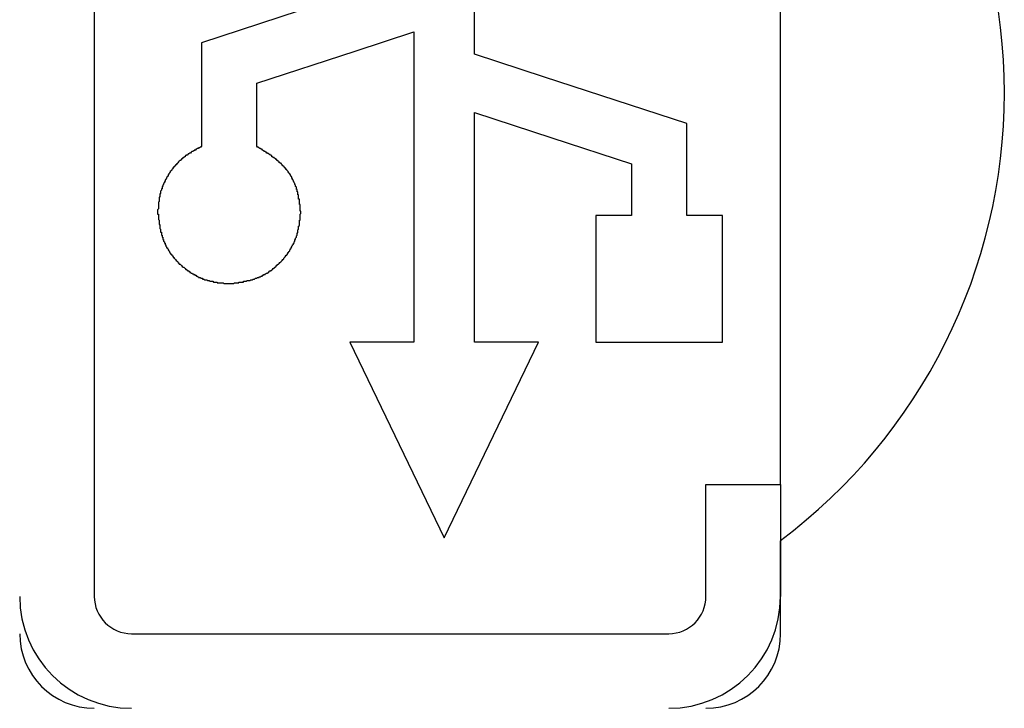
# Model space of a CAD drawing. Header units: millimetres. Extents: x 7187 to 8806, y -3756 to -2918.
# Tile 49 of 250: x 7249 to 7263, y -3114 to -3104. Entities that reach past the tile are written whole.
import ezdxf

# ---------------------------------------------------------------- set-up
doc = ezdxf.new("R2010")
doc.units = ezdxf.units.MM
doc.header["$LTSCALE"] = 3

msp = doc.modelspace()

# ---------------------------------------------------------------- linework, layer by layer
at = {"linetype": 'Continuous', "lineweight": 30}
for p, q in [((7250.303, -3098.676), (7250.303, -3112.176)), ((7259.503, -3110.676), (7259.503, -3100.176)), ((7255.401, -3104.907), (7255.401, -3102.093)), ((7254.586, -3104.608), (7254.586, -3108.765)), ((7251.739, -3104.753), (7251.739, -3106.145)), ((7252.484, -3106.145), (7252.484, -3105.294)), ((7255.401, -3108.765), (7255.401, -3105.69)), ((7258.248, -3107.067), (7258.248, -3105.835)), ((7257.504, -3106.375), (7257.504, -3107.067)), ((7257.027, -3107.067), (7257.027, -3108.765)), ((7257.504, -3107.067), (7257.027, -3107.067)), ((7258.725, -3107.067), (7258.248, -3107.067)), ((7258.725, -3108.765), (7258.725, -3107.067)), ((7254.586, -3108.765), (7253.728, -3108.765)), ((7253.728, -3108.765), (7254.994, -3111.389)), ((7254.994, -3111.389), (7256.259, -3108.765)), ((7256.259, -3108.765), (7255.401, -3108.765)), ((7257.027, -3108.765), (7258.725, -3108.765)), ((7258.503, -3112.176), (7258.503, -3110.676)), ((7258.503, -3110.676), (7259.503, -3110.676)), ((7259.503, -3110.676), (7259.503, -3112.176)), ((7259.503, -3112.676), (7259.503, -3112.041)), ((7250.803, -3112.676), (7258.003, -3112.676))]:
    msp.add_line(p, q, dxfattribs=at)
at = {"linetype": 'Continuous', "lineweight": 30, "flags": 128}
for points in [[(7254.586, -3103.825), (7253.309, -3104.241), (7251.739, -3104.753)], [(7252.484, -3105.294), (7253.801, -3104.864), (7254.586, -3104.608)], [(7258.248, -3105.835), (7256.337, -3105.212), (7255.401, -3104.907)], [(7255.401, -3105.69), (7256.438, -3106.028), (7257.504, -3106.375)]]:
    msp.add_lwpolyline(points, dxfattribs=at)
at = {"linetype": 'Continuous', "lineweight": 30}
for points in [[(7251.742, -3106.141, 0), (7251.732, -3106.151, 0), (7251.732, -3106.151, 0), (7251.722, -3106.151, 0), (7251.722, -3106.151, 0), (7251.712, -3106.161, 0), (7251.712, -3106.161, 0), (7251.712, -3106.161, 0), (7251.702, -3106.161, 0), (7251.702, -3106.171, 0), (7251.692, -3106.171, 0), (7251.692, -3106.171, 0), (7251.682, -3106.171, 0), (7251.682, -3106.171, 0), (7251.672, -3106.181, 0), (7251.672, -3106.181, 0), (7251.672, -3106.181, 0), (7251.662, -3106.181, 0), (7251.662, -3106.191, 0), (7251.652, -3106.191, 0), (7251.652, -3106.191, 0), (7251.642, -3106.191, 0), (7251.642, -3106.201, 0), (7251.642, -3106.201, 0), (7251.632, -3106.201, 0), (7251.632, -3106.201, 0), (7251.622, -3106.211, 0), (7251.622, -3106.211, 0), (7251.612, -3106.211, 0), (7251.612, -3106.211, 0), (7251.602, -3106.221, 0), (7251.602, -3106.221, 0), (7251.602, -3106.221, 0), (7251.592, -3106.231, 0), (7251.592, -3106.231, 0), (7251.582, -3106.231, 0), (7251.582, -3106.231, 0), (7251.572, -3106.241, 0), (7251.572, -3106.241, 0), (7251.572, -3106.241, 0), (7251.562, -3106.241, 0), (7251.562, -3106.251, 0), (7251.552, -3106.251, 0), (7251.552, -3106.251, 0), (7251.552, -3106.261, 0), (7251.542, -3106.261, 0), (7251.542, -3106.261, 0), (7251.532, -3106.261, 0), (7251.532, -3106.271, 0), (7251.532, -3106.271, 0), (7251.522, -3106.271, 0), (7251.522, -3106.281, 0), (7251.512, -3106.281, 0), (7251.512, -3106.281, 0), (7251.512, -3106.281, 0), (7251.502, -3106.291, 0), (7251.502, -3106.291, 0), (7251.492, -3106.291, 0), (7251.492, -3106.301, 0), (7251.492, -3106.301, 0), (7251.482, -3106.301, 0), (7251.482, -3106.311, 0), (7251.472, -3106.311, 0), (7251.472, -3106.311, 0), (7251.472, -3106.321, 0), (7251.462, -3106.321, 0), (7251.462, -3106.321, 0), (7251.462, -3106.331, 0), (7251.452, -3106.331, 0), (7251.452, -3106.331, 0), (7251.442, -3106.341, 0), (7251.442, -3106.341, 0), (7251.442, -3106.341, 0), (7251.432, -3106.351, 0), (7251.432, -3106.351, 0), (7251.432, -3106.351, 0), (7251.422, -3106.361, 0), (7251.422, -3106.361, 0), (7251.422, -3106.361, 0), (7251.412, -3106.371, 0), (7251.412, -3106.371, 0), (7251.412, -3106.381, 0), (7251.402, -3106.381, 0), (7251.402, -3106.381, 0), (7251.402, -3106.391, 0), (7251.392, -3106.391, 0), (7251.392, -3106.391, 0), (7251.392, -3106.401, 0), (7251.382, -3106.401, 0), (7251.382, -3106.411, 0), (7251.382, -3106.411, 0), (7251.372, -3106.411, 0), (7251.372, -3106.421, 0), (7251.372, -3106.421, 0), (7251.362, -3106.421, 0), (7251.362, -3106.431, 0), (7251.362, -3106.431, 0), (7251.352, -3106.441, 0), (7251.352, -3106.441, 0), (7251.352, -3106.441, 0), (7251.342, -3106.451, 0), (7251.342, -3106.451, 0), (7251.342, -3106.461, 0), (7251.342, -3106.461, 0), (7251.332, -3106.471, 0), (7251.332, -3106.471, 0), (7251.332, -3106.471, 0), (7251.322, -3106.481, 0), (7251.322, -3106.481, 0), (7251.322, -3106.491, 0), (7251.322, -3106.491, 0), (7251.312, -3106.491, 0), (7251.312, -3106.501, 0), (7251.312, -3106.501, 0), (7251.302, -3106.511, 0), (7251.302, -3106.511, 0), (7251.302, -3106.521, 0), (7251.302, -3106.521, 0), (7251.292, -3106.521, 0), (7251.292, -3106.531, 0), (7251.292, -3106.531, 0), (7251.292, -3106.541, 0), (7251.282, -3106.541, 0), (7251.282, -3106.551, 0), (7251.282, -3106.551, 0), (7251.282, -3106.551, 0), (7251.272, -3106.561, 0), (7251.272, -3106.561, 0), (7251.272, -3106.571, 0), (7251.272, -3106.571, 0), (7251.262, -3106.581, 0), (7251.262, -3106.581, 0), (7251.262, -3106.591, 0), (7251.262, -3106.591, 0), (7251.252, -3106.591, 0), (7251.252, -3106.601, 0), (7251.252, -3106.601, 0), (7251.252, -3106.611, 0), (7251.242, -3106.611, 0), (7251.242, -3106.621, 0), (7251.242, -3106.621, 0), (7251.242, -3106.631, 0), (7251.242, -3106.631, 0), (7251.232, -3106.641, 0), (7251.232, -3106.641, 0), (7251.232, -3106.641, 0), (7251.232, -3106.651, 0), (7251.232, -3106.651, 0), (7251.222, -3106.661, 0), (7251.222, -3106.661, 0), (7251.222, -3106.671, 0), (7251.222, -3106.671, 0), (7251.222, -3106.681, 0), (7251.212, -3106.681, 0), (7251.212, -3106.691, 0), (7251.212, -3106.691, 0), (7251.212, -3106.701, 0), (7251.212, -3106.701, 0), (7251.212, -3106.711, 0), (7251.202, -3106.711, 0), (7251.202, -3106.721, 0), (7251.202, -3106.721, 0), (7251.202, -3106.721, 0), (7251.202, -3106.731, 0), (7251.202, -3106.731, 0), (7251.192, -3106.741, 0), (7251.192, -3106.741, 0), (7251.192, -3106.751, 0), (7251.192, -3106.751, 0), (7251.192, -3106.761, 0), (7251.192, -3106.761, 0), (7251.192, -3106.771, 0), (7251.192, -3106.771, 0), (7251.182, -3106.781, 0), (7251.182, -3106.781, 0), (7251.182, -3106.791, 0), (7251.182, -3106.791, 0), (7251.182, -3106.801, 0), (7251.182, -3106.801, 0), (7251.182, -3106.811, 0), (7251.182, -3106.811, 0), (7251.182, -3106.821, 0), (7251.172, -3106.821, 0), (7251.172, -3106.831, 0), (7251.172, -3106.831, 0), (7251.172, -3106.841, 0), (7251.172, -3106.841, 0), (7251.172, -3106.851, 0), (7251.172, -3106.851, 0), (7251.172, -3106.861, 0), (7251.172, -3106.861, 0), (7251.172, -3106.871, 0), (7251.172, -3106.871, 0), (7251.172, -3106.881, 0), (7251.172, -3106.881, 0), (7251.162, -3106.891, 0), (7251.162, -3106.891, 0), (7251.162, -3106.901, 0), (7251.162, -3106.901, 0), (7251.162, -3106.911, 0), (7251.162, -3106.911, 0), (7251.162, -3106.921, 0), (7251.162, -3106.921, 0), (7251.162, -3106.931, 0), (7251.162, -3106.931, 0), (7251.162, -3106.941, 0), (7251.162, -3106.941, 0), (7251.162, -3106.951, 0), (7251.162, -3106.951, 0), (7251.162, -3106.961, 0), (7251.162, -3106.961, 0), (7251.162, -3106.971, 0), (7251.162, -3106.971, 0), (7251.162, -3106.981, 0), (7251.162, -3106.981, 0), (7251.152, -3106.991, 0), (7251.152, -3106.991, 0), (7251.152, -3107.001, 0), (7251.152, -3107.001, 0), (7251.152, -3107.011, 0), (7251.152, -3107.011, 0), (7251.152, -3107.021, 0), (7251.152, -3107.021, 0), (7251.152, -3107.031, 0)], [(7253.072, -3107.031, 0), (7253.072, -3107.021, 0), (7253.072, -3107.011, 0), (7253.062, -3107.011, 0), (7253.062, -3107.001, 0), (7253.062, -3107.001, 0), (7253.062, -3106.991, 0), (7253.062, -3106.991, 0), (7253.062, -3106.981, 0), (7253.062, -3106.971, 0), (7253.062, -3106.971, 0), (7253.062, -3106.961, 0), (7253.062, -3106.961, 0), (7253.062, -3106.951, 0), (7253.062, -3106.941, 0), (7253.062, -3106.941, 0), (7253.062, -3106.931, 0), (7253.062, -3106.931, 0), (7253.062, -3106.921, 0), (7253.052, -3106.921, 0), (7253.052, -3106.911, 0), (7253.052, -3106.901, 0), (7253.052, -3106.901, 0), (7253.052, -3106.891, 0), (7253.052, -3106.891, 0), (7253.052, -3106.881, 0), (7253.052, -3106.871, 0), (7253.052, -3106.871, 0), (7253.052, -3106.861, 0), (7253.052, -3106.861, 0), (7253.052, -3106.851, 0), (7253.042, -3106.851, 0), (7253.042, -3106.841, 0), (7253.042, -3106.831, 0), (7253.042, -3106.831, 0), (7253.042, -3106.821, 0), (7253.042, -3106.821, 0), (7253.042, -3106.811, 0), (7253.042, -3106.811, 0), (7253.042, -3106.801, 0), (7253.042, -3106.791, 0), (7253.032, -3106.791, 0), (7253.032, -3106.781, 0), (7253.032, -3106.781, 0), (7253.032, -3106.771, 0), (7253.032, -3106.771, 0), (7253.032, -3106.761, 0), (7253.032, -3106.751, 0), (7253.022, -3106.751, 0), (7253.022, -3106.741, 0), (7253.022, -3106.741, 0), (7253.022, -3106.731, 0), (7253.022, -3106.731, 0), (7253.022, -3106.721, 0), (7253.012, -3106.721, 0), (7253.012, -3106.711, 0), (7253.012, -3106.701, 0), (7253.012, -3106.701, 0), (7253.012, -3106.691, 0), (7253.012, -3106.691, 0), (7253.002, -3106.681, 0), (7253.002, -3106.681, 0), (7253.002, -3106.671, 0), (7253.002, -3106.671, 0), (7253.002, -3106.661, 0), (7252.992, -3106.651, 0), (7252.992, -3106.651, 0), (7252.992, -3106.641, 0), (7252.992, -3106.641, 0), (7252.982, -3106.631, 0), (7252.982, -3106.631, 0), (7252.982, -3106.621, 0), (7252.982, -3106.621, 0), (7252.972, -3106.611, 0), (7252.972, -3106.611, 0), (7252.972, -3106.601, 0), (7252.972, -3106.601, 0), (7252.962, -3106.591, 0), (7252.962, -3106.581, 0), (7252.962, -3106.581, 0), (7252.962, -3106.571, 0), (7252.952, -3106.571, 0), (7252.952, -3106.561, 0), (7252.952, -3106.561, 0), (7252.952, -3106.551, 0), (7252.942, -3106.551, 0), (7252.942, -3106.541, 0), (7252.942, -3106.541, 0), (7252.932, -3106.531, 0), (7252.932, -3106.531, 0), (7252.932, -3106.521, 0), (7252.922, -3106.521, 0), (7252.922, -3106.511, 0), (7252.922, -3106.511, 0), (7252.912, -3106.501, 0), (7252.912, -3106.501, 0), (7252.912, -3106.491, 0), (7252.902, -3106.491, 0), (7252.902, -3106.481, 0), (7252.902, -3106.481, 0), (7252.892, -3106.471, 0), (7252.892, -3106.471, 0), (7252.892, -3106.471, 0), (7252.882, -3106.461, 0), (7252.882, -3106.461, 0), (7252.882, -3106.451, 0), (7252.872, -3106.451, 0), (7252.872, -3106.441, 0), (7252.872, -3106.441, 0), (7252.862, -3106.431, 0), (7252.862, -3106.431, 0), (7252.852, -3106.431, 0), (7252.852, -3106.421, 0), (7252.852, -3106.421, 0), (7252.842, -3106.411, 0), (7252.842, -3106.411, 0), (7252.832, -3106.401, 0), (7252.832, -3106.401, 0), (7252.832, -3106.401, 0), (7252.822, -3106.391, 0), (7252.822, -3106.391, 0), (7252.812, -3106.381, 0), (7252.812, -3106.381, 0), (7252.812, -3106.371, 0), (7252.802, -3106.371, 0), (7252.802, -3106.371, 0), (7252.792, -3106.361, 0), (7252.792, -3106.361, 0), (7252.782, -3106.361, 0), (7252.782, -3106.351, 0), (7252.782, -3106.351, 0), (7252.772, -3106.341, 0), (7252.772, -3106.341, 0), (7252.762, -3106.341, 0), (7252.762, -3106.331, 0), (7252.752, -3106.331, 0), (7252.752, -3106.321, 0), (7252.752, -3106.321, 0), (7252.742, -3106.321, 0), (7252.742, -3106.311, 0), (7252.732, -3106.311, 0), (7252.732, -3106.311, 0), (7252.722, -3106.301, 0), (7252.722, -3106.301, 0), (7252.712, -3106.301, 0), (7252.712, -3106.291, 0), (7252.702, -3106.291, 0), (7252.702, -3106.291, 0), (7252.692, -3106.281, 0), (7252.692, -3106.281, 0), (7252.682, -3106.281, 0), (7252.682, -3106.271, 0), (7252.682, -3106.271, 0), (7252.672, -3106.261, 0), (7252.672, -3106.261, 0), (7252.662, -3106.261, 0), (7252.662, -3106.251, 0), (7252.652, -3106.251, 0), (7252.652, -3106.251, 0), (7252.642, -3106.241, 0), (7252.642, -3106.241, 0), (7252.632, -3106.241, 0), (7252.632, -3106.231, 0), (7252.622, -3106.231, 0), (7252.622, -3106.231, 0), (7252.612, -3106.231, 0), (7252.612, -3106.221, 0), (7252.602, -3106.221, 0), (7252.602, -3106.221, 0), (7252.592, -3106.211, 0), (7252.592, -3106.211, 0), (7252.582, -3106.211, 0), (7252.582, -3106.201, 0), (7252.572, -3106.201, 0), (7252.572, -3106.201, 0), (7252.562, -3106.191, 0), (7252.562, -3106.191, 0), (7252.552, -3106.191, 0), (7252.552, -3106.181, 0), (7252.542, -3106.181, 0), (7252.542, -3106.181, 0), (7252.532, -3106.171, 0), (7252.532, -3106.171, 0), (7252.522, -3106.171, 0), (7252.522, -3106.171, 0), (7252.512, -3106.161, 0), (7252.512, -3106.161, 0), (7252.502, -3106.161, 0), (7252.502, -3106.151, 0), (7252.492, -3106.151, 0), (7252.492, -3106.151, 0), (7252.482, -3106.141, 0)], [(7251.152, -3107.031, 0), (7251.152, -3107.031, 0), (7251.152, -3107.041, 0), (7251.152, -3107.051, 0), (7251.162, -3107.051, 0), (7251.162, -3107.061, 0), (7251.162, -3107.071, 0), (7251.162, -3107.071, 0), (7251.162, -3107.081, 0), (7251.162, -3107.091, 0), (7251.162, -3107.091, 0), (7251.162, -3107.101, 0), (7251.162, -3107.111, 0), (7251.162, -3107.111, 0), (7251.162, -3107.121, 0), (7251.172, -3107.131, 0), (7251.172, -3107.131, 0), (7251.172, -3107.141, 0), (7251.172, -3107.151, 0), (7251.172, -3107.151, 0), (7251.172, -3107.161, 0), (7251.172, -3107.171, 0), (7251.172, -3107.171, 0), (7251.172, -3107.181, 0), (7251.172, -3107.191, 0), (7251.182, -3107.191, 0), (7251.182, -3107.201, 0), (7251.182, -3107.211, 0), (7251.182, -3107.211, 0), (7251.182, -3107.221, 0), (7251.182, -3107.231, 0), (7251.182, -3107.231, 0), (7251.182, -3107.241, 0), (7251.192, -3107.251, 0), (7251.192, -3107.251, 0), (7251.192, -3107.261, 0), (7251.192, -3107.271, 0), (7251.192, -3107.271, 0), (7251.192, -3107.281, 0), (7251.192, -3107.291, 0), (7251.202, -3107.291, 0), (7251.202, -3107.301, 0), (7251.202, -3107.311, 0), (7251.202, -3107.311, 0), (7251.202, -3107.321, 0), (7251.202, -3107.331, 0), (7251.212, -3107.331, 0), (7251.212, -3107.341, 0), (7251.212, -3107.341, 0), (7251.212, -3107.351, 0), (7251.212, -3107.361, 0), (7251.222, -3107.361, 0), (7251.222, -3107.371, 0), (7251.222, -3107.381, 0), (7251.222, -3107.381, 0), (7251.222, -3107.391, 0), (7251.232, -3107.391, 0), (7251.232, -3107.401, 0), (7251.232, -3107.411, 0), (7251.232, -3107.411, 0), (7251.242, -3107.421, 0), (7251.242, -3107.431, 0), (7251.242, -3107.431, 0), (7251.242, -3107.441, 0), (7251.252, -3107.441, 0), (7251.252, -3107.451, 0), (7251.252, -3107.461, 0), (7251.262, -3107.461, 0), (7251.262, -3107.471, 0), (7251.262, -3107.471, 0), (7251.262, -3107.481, 0), (7251.272, -3107.491, 0), (7251.272, -3107.491, 0), (7251.272, -3107.501, 0), (7251.282, -3107.501, 0), (7251.282, -3107.511, 0), (7251.282, -3107.511, 0), (7251.292, -3107.521, 0), (7251.292, -3107.531, 0), (7251.292, -3107.531, 0), (7251.302, -3107.541, 0), (7251.302, -3107.541, 0), (7251.312, -3107.551, 0), (7251.312, -3107.551, 0), (7251.312, -3107.561, 0), (7251.322, -3107.571, 0), (7251.322, -3107.571, 0), (7251.322, -3107.581, 0), (7251.332, -3107.581, 0), (7251.332, -3107.591, 0), (7251.342, -3107.591, 0), (7251.342, -3107.601, 0), (7251.342, -3107.601, 0), (7251.352, -3107.611, 0), (7251.352, -3107.611, 0), (7251.362, -3107.621, 0), (7251.362, -3107.631, 0), (7251.372, -3107.631, 0), (7251.372, -3107.641, 0), (7251.372, -3107.641, 0), (7251.382, -3107.651, 0), (7251.382, -3107.651, 0), (7251.392, -3107.661, 0), (7251.392, -3107.661, 0), (7251.402, -3107.671, 0), (7251.402, -3107.671, 0), (7251.412, -3107.681, 0), (7251.412, -3107.681, 0), (7251.422, -3107.691, 0), (7251.422, -3107.691, 0), (7251.422, -3107.701, 0), (7251.432, -3107.701, 0), (7251.432, -3107.711, 0), (7251.442, -3107.711, 0), (7251.442, -3107.721, 0), (7251.452, -3107.721, 0), (7251.452, -3107.721, 0), (7251.462, -3107.731, 0), (7251.462, -3107.731, 0), (7251.472, -3107.741, 0), (7251.472, -3107.741, 0), (7251.482, -3107.751, 0), (7251.482, -3107.751, 0), (7251.492, -3107.761, 0), (7251.502, -3107.761, 0), (7251.502, -3107.761, 0), (7251.512, -3107.771, 0), (7251.512, -3107.771, 0), (7251.522, -3107.781, 0), (7251.522, -3107.781, 0), (7251.532, -3107.791, 0), (7251.532, -3107.791, 0), (7251.542, -3107.791, 0), (7251.542, -3107.801, 0), (7251.552, -3107.801, 0), (7251.552, -3107.811, 0), (7251.562, -3107.811, 0), (7251.572, -3107.811, 0), (7251.572, -3107.821, 0), (7251.582, -3107.821, 0), (7251.582, -3107.831, 0), (7251.592, -3107.831, 0), (7251.592, -3107.831, 0), (7251.602, -3107.841, 0), (7251.602, -3107.841, 0), (7251.612, -3107.841, 0), (7251.622, -3107.851, 0), (7251.622, -3107.851, 0), (7251.632, -3107.851, 0), (7251.632, -3107.861, 0), (7251.642, -3107.861, 0), (7251.652, -3107.861, 0), (7251.652, -3107.871, 0), (7251.662, -3107.871, 0), (7251.662, -3107.871, 0), (7251.672, -3107.881, 0), (7251.672, -3107.881, 0), (7251.682, -3107.881, 0), (7251.692, -3107.891, 0), (7251.692, -3107.891, 0), (7251.702, -3107.891, 0), (7251.702, -3107.901, 0), (7251.712, -3107.901, 0), (7251.722, -3107.901, 0), (7251.722, -3107.901, 0), (7251.732, -3107.911, 0), (7251.742, -3107.911, 0), (7251.742, -3107.911, 0), (7251.752, -3107.911, 0), (7251.752, -3107.921, 0), (7251.762, -3107.921, 0), (7251.772, -3107.921, 0), (7251.772, -3107.921, 0), (7251.782, -3107.931, 0), (7251.792, -3107.931, 0), (7251.792, -3107.931, 0), (7251.802, -3107.931, 0), (7251.802, -3107.931, 0), (7251.812, -3107.931, 0), (7251.822, -3107.941, 0), (7251.822, -3107.941, 0), (7251.832, -3107.941, 0), (7251.842, -3107.941, 0), (7251.842, -3107.941, 0), (7251.852, -3107.951, 0), (7251.862, -3107.951, 0), (7251.862, -3107.951, 0), (7251.872, -3107.951, 0), (7251.882, -3107.951, 0), (7251.882, -3107.951, 0), (7251.892, -3107.951, 0), (7251.902, -3107.961, 0), (7251.902, -3107.961, 0), (7251.912, -3107.961, 0), (7251.912, -3107.961, 0), (7251.922, -3107.961, 0), (7251.932, -3107.961, 0), (7251.932, -3107.961, 0), (7251.942, -3107.961, 0), (7251.952, -3107.961, 0), (7251.952, -3107.971, 0), (7251.962, -3107.971, 0), (7251.972, -3107.971, 0), (7251.972, -3107.971, 0), (7251.982, -3107.971, 0), (7251.992, -3107.971, 0), (7251.992, -3107.971, 0), (7252.002, -3107.971, 0), (7252.012, -3107.971, 0), (7252.012, -3107.971, 0), (7252.022, -3107.971, 0), (7252.032, -3107.971, 0), (7252.042, -3107.981, 0), (7252.042, -3107.981, 0), (7252.052, -3107.981, 0), (7252.062, -3107.981, 0), (7252.062, -3107.981, 0), (7252.072, -3107.981, 0), (7252.082, -3107.981, 0), (7252.082, -3107.981, 0), (7252.092, -3107.981, 0), (7252.102, -3107.981, 0), (7252.102, -3107.981, 0), (7252.112, -3107.981, 0)], [(7252.112, -3107.981, 0), (7252.122, -3107.981, 0), (7252.122, -3107.981, 0), (7252.132, -3107.981, 0), (7252.142, -3107.981, 0), (7252.142, -3107.981, 0), (7252.152, -3107.981, 0), (7252.162, -3107.981, 0), (7252.162, -3107.981, 0), (7252.172, -3107.981, 0), (7252.182, -3107.971, 0), (7252.182, -3107.971, 0), (7252.192, -3107.971, 0), (7252.202, -3107.971, 0), (7252.202, -3107.971, 0), (7252.212, -3107.971, 0), (7252.222, -3107.971, 0), (7252.222, -3107.971, 0), (7252.232, -3107.971, 0), (7252.242, -3107.971, 0), (7252.242, -3107.961, 0), (7252.252, -3107.961, 0), (7252.262, -3107.961, 0), (7252.262, -3107.961, 0), (7252.272, -3107.961, 0), (7252.282, -3107.961, 0), (7252.282, -3107.961, 0), (7252.292, -3107.961, 0), (7252.302, -3107.961, 0), (7252.302, -3107.951, 0), (7252.312, -3107.951, 0), (7252.322, -3107.951, 0), (7252.322, -3107.951, 0), (7252.332, -3107.951, 0), (7252.342, -3107.951, 0), (7252.342, -3107.951, 0), (7252.352, -3107.941, 0), (7252.362, -3107.941, 0), (7252.362, -3107.941, 0), (7252.372, -3107.941, 0), (7252.382, -3107.941, 0), (7252.382, -3107.941, 0), (7252.392, -3107.941, 0), (7252.402, -3107.931, 0), (7252.402, -3107.931, 0), (7252.412, -3107.931, 0), (7252.412, -3107.931, 0), (7252.422, -3107.931, 0), (7252.432, -3107.921, 0), (7252.432, -3107.921, 0), (7252.442, -3107.921, 0), (7252.452, -3107.921, 0), (7252.452, -3107.921, 0), (7252.462, -3107.911, 0), (7252.472, -3107.911, 0), (7252.472, -3107.911, 0), (7252.482, -3107.911, 0), (7252.482, -3107.911, 0), (7252.492, -3107.901, 0), (7252.502, -3107.901, 0), (7252.502, -3107.901, 0), (7252.512, -3107.901, 0), (7252.512, -3107.891, 0), (7252.522, -3107.891, 0), (7252.532, -3107.891, 0), (7252.532, -3107.891, 0), (7252.542, -3107.881, 0), (7252.552, -3107.881, 0), (7252.552, -3107.881, 0), (7252.562, -3107.871, 0), (7252.562, -3107.871, 0), (7252.572, -3107.871, 0), (7252.572, -3107.861, 0), (7252.582, -3107.861, 0), (7252.592, -3107.861, 0), (7252.592, -3107.851, 0), (7252.602, -3107.851, 0), (7252.602, -3107.851, 0), (7252.612, -3107.841, 0), (7252.622, -3107.841, 0), (7252.622, -3107.841, 0), (7252.632, -3107.831, 0), (7252.632, -3107.831, 0), (7252.642, -3107.831, 0), (7252.642, -3107.821, 0), (7252.652, -3107.821, 0), (7252.652, -3107.811, 0), (7252.662, -3107.811, 0), (7252.672, -3107.811, 0), (7252.672, -3107.801, 0), (7252.682, -3107.801, 0), (7252.682, -3107.801, 0), (7252.692, -3107.791, 0), (7252.692, -3107.791, 0), (7252.702, -3107.781, 0), (7252.702, -3107.781, 0), (7252.712, -3107.771, 0), (7252.712, -3107.771, 0), (7252.722, -3107.771, 0), (7252.722, -3107.761, 0), (7252.732, -3107.761, 0), (7252.732, -3107.751, 0), (7252.742, -3107.751, 0), (7252.742, -3107.741, 0), (7252.752, -3107.741, 0), (7252.752, -3107.731, 0), (7252.762, -3107.731, 0), (7252.762, -3107.721, 0), (7252.772, -3107.721, 0), (7252.772, -3107.721, 0), (7252.782, -3107.711, 0), (7252.782, -3107.711, 0), (7252.792, -3107.701, 0), (7252.792, -3107.701, 0), (7252.802, -3107.691, 0), (7252.802, -3107.691, 0), (7252.812, -3107.681, 0), (7252.812, -3107.681, 0), (7252.822, -3107.671, 0), (7252.822, -3107.671, 0), (7252.832, -3107.661, 0), (7252.832, -3107.661, 0), (7252.842, -3107.651, 0), (7252.842, -3107.651, 0), (7252.842, -3107.641, 0), (7252.852, -3107.631, 0), (7252.852, -3107.631, 0), (7252.862, -3107.621, 0), (7252.862, -3107.621, 0), (7252.872, -3107.611, 0), (7252.872, -3107.611, 0), (7252.872, -3107.601, 0), (7252.882, -3107.601, 0), (7252.882, -3107.591, 0), (7252.892, -3107.591, 0), (7252.892, -3107.581, 0), (7252.892, -3107.581, 0), (7252.902, -3107.571, 0), (7252.902, -3107.561, 0), (7252.912, -3107.561, 0), (7252.912, -3107.551, 0), (7252.912, -3107.551, 0), (7252.922, -3107.541, 0), (7252.922, -3107.541, 0), (7252.922, -3107.531, 0), (7252.932, -3107.521, 0), (7252.932, -3107.521, 0), (7252.932, -3107.511, 0), (7252.942, -3107.511, 0), (7252.942, -3107.501, 0), (7252.942, -3107.501, 0), (7252.952, -3107.491, 0), (7252.952, -3107.481, 0), (7252.952, -3107.481, 0), (7252.962, -3107.471, 0), (7252.962, -3107.471, 0), (7252.962, -3107.461, 0), (7252.972, -3107.451, 0), (7252.972, -3107.451, 0), (7252.972, -3107.441, 0), (7252.982, -3107.441, 0), (7252.982, -3107.431, 0), (7252.982, -3107.421, 0), (7252.982, -3107.421, 0), (7252.992, -3107.411, 0), (7252.992, -3107.411, 0), (7252.992, -3107.401, 0), (7252.992, -3107.391, 0), (7253.002, -3107.391, 0), (7253.002, -3107.381, 0), (7253.002, -3107.371, 0), (7253.002, -3107.371, 0), (7253.012, -3107.361, 0), (7253.012, -3107.361, 0), (7253.012, -3107.351, 0), (7253.012, -3107.341, 0), (7253.012, -3107.341, 0), (7253.022, -3107.331, 0), (7253.022, -3107.321, 0), (7253.022, -3107.321, 0), (7253.022, -3107.311, 0), (7253.022, -3107.301, 0), (7253.032, -3107.301, 0), (7253.032, -3107.291, 0), (7253.032, -3107.291, 0), (7253.032, -3107.281, 0), (7253.032, -3107.271, 0), (7253.032, -3107.271, 0), (7253.032, -3107.261, 0), (7253.042, -3107.251, 0), (7253.042, -3107.251, 0), (7253.042, -3107.241, 0), (7253.042, -3107.231, 0), (7253.042, -3107.231, 0), (7253.042, -3107.221, 0), (7253.042, -3107.211, 0), (7253.042, -3107.211, 0), (7253.052, -3107.201, 0), (7253.052, -3107.191, 0), (7253.052, -3107.191, 0), (7253.052, -3107.181, 0), (7253.052, -3107.171, 0), (7253.052, -3107.171, 0), (7253.052, -3107.161, 0), (7253.052, -3107.151, 0), (7253.052, -3107.151, 0), (7253.052, -3107.141, 0), (7253.052, -3107.131, 0), (7253.062, -3107.131, 0), (7253.062, -3107.121, 0), (7253.062, -3107.111, 0), (7253.062, -3107.111, 0), (7253.062, -3107.101, 0), (7253.062, -3107.091, 0), (7253.062, -3107.091, 0), (7253.062, -3107.081, 0), (7253.062, -3107.071, 0), (7253.062, -3107.071, 0), (7253.062, -3107.061, 0), (7253.062, -3107.051, 0), (7253.062, -3107.051, 0), (7253.072, -3107.041, 0), (7253.072, -3107.031, 0), (7253.072, -3107.031, 0)], [(7259.502, -3112.041, 0), (7259.502, -3112.041, 0), (7259.502, -3112.031, 0), (7259.502, -3112.031, 0), (7259.502, -3112.031, 0), (7259.502, -3112.021, 0), (7259.502, -3112.021, 0), (7259.502, -3112.021, 0), (7259.502, -3112.011, 0), (7259.502, -3112.011, 0), (7259.502, -3112.011, 0), (7259.502, -3112.001, 0), (7259.502, -3112.001, 0), (7259.502, -3111.991, 0), (7259.502, -3111.991, 0), (7259.502, -3111.991, 0), (7259.502, -3111.981, 0), (7259.502, -3111.981, 0), (7259.502, -3111.981, 0), (7259.502, -3111.971, 0), (7259.502, -3111.971, 0), (7259.502, -3111.971, 0), (7259.502, -3111.961, 0), (7259.502, -3111.961, 0), (7259.502, -3111.961, 0), (7259.502, -3111.951, 0), (7259.502, -3111.951, 0), (7259.502, -3111.951, 0), (7259.502, -3111.941, 0), (7259.502, -3111.941, 0), (7259.502, -3111.941, 0), (7259.502, -3111.931, 0), (7259.502, -3111.931, 0), (7259.502, -3111.931, 0), (7259.502, -3111.921, 0), (7259.502, -3111.921, 0), (7259.502, -3111.921, 0), (7259.502, -3111.911, 0), (7259.502, -3111.911, 0), (7259.502, -3111.911, 0), (7259.502, -3111.901, 0), (7259.502, -3111.901, 0), (7259.502, -3111.901, 0), (7259.502, -3111.891, 0), (7259.502, -3111.891, 0), (7259.502, -3111.891, 0), (7259.502, -3111.881, 0), (7259.502, -3111.881, 0), (7259.502, -3111.881, 0), (7259.502, -3111.871, 0), (7259.502, -3111.871, 0), (7259.502, -3111.871, 0), (7259.502, -3111.861, 0), (7259.502, -3111.861, 0), (7259.502, -3111.861, 0), (7259.502, -3111.851, 0), (7259.502, -3111.851, 0), (7259.502, -3111.851, 0), (7259.502, -3111.841, 0), (7259.502, -3111.841, 0), (7259.502, -3111.841, 0), (7259.502, -3111.831, 0), (7259.502, -3111.831, 0), (7259.502, -3111.831, 0), (7259.502, -3111.821, 0), (7259.502, -3111.821, 0), (7259.502, -3111.821, 0), (7259.502, -3111.811, 0), (7259.502, -3111.811, 0), (7259.502, -3111.811, 0), (7259.502, -3111.801, 0), (7259.502, -3111.801, 0), (7259.502, -3111.801, 0), (7259.502, -3111.791, 0), (7259.502, -3111.791, 0), (7259.502, -3111.791, 0), (7259.502, -3111.781, 0), (7259.502, -3111.781, 0), (7259.502, -3111.781, 0), (7259.502, -3111.771, 0), (7259.502, -3111.771, 0), (7259.502, -3111.771, 0), (7259.502, -3111.761, 0), (7259.502, -3111.761, 0), (7259.502, -3111.761, 0), (7259.502, -3111.761, 0), (7259.502, -3111.751, 0), (7259.502, -3111.751, 0), (7259.502, -3111.751, 0), (7259.502, -3111.741, 0), (7259.502, -3111.741, 0), (7259.502, -3111.741, 0), (7259.502, -3111.731, 0), (7259.502, -3111.731, 0), (7259.502, -3111.731, 0), (7259.502, -3111.721, 0), (7259.502, -3111.721, 0), (7259.502, -3111.721, 0), (7259.502, -3111.711, 0), (7259.502, -3111.711, 0), (7259.502, -3111.711, 0), (7259.502, -3111.711, 0), (7259.502, -3111.701, 0), (7259.502, -3111.701, 0), (7259.502, -3111.701, 0), (7259.502, -3111.691, 0), (7259.502, -3111.691, 0), (7259.502, -3111.691, 0), (7259.502, -3111.681, 0), (7259.502, -3111.681, 0), (7259.502, -3111.681, 0), (7259.502, -3111.681, 0), (7259.502, -3111.671, 0), (7259.502, -3111.671, 0), (7259.502, -3111.671, 0), (7259.502, -3111.661, 0), (7259.502, -3111.661, 0), (7259.502, -3111.661, 0), (7259.502, -3111.651, 0), (7259.502, -3111.651, 0), (7259.502, -3111.651, 0), (7259.502, -3111.651, 0), (7259.502, -3111.641, 0), (7259.502, -3111.641, 0), (7259.502, -3111.641, 0), (7259.502, -3111.641, 0), (7259.502, -3111.631, 0), (7259.502, -3111.631, 0), (7259.502, -3111.631, 0), (7259.502, -3111.621, 0), (7259.502, -3111.621, 0), (7259.502, -3111.621, 0), (7259.502, -3111.621, 0), (7259.502, -3111.611, 0), (7259.502, -3111.611, 0), (7259.502, -3111.611, 0), (7259.502, -3111.611, 0), (7259.502, -3111.601, 0), (7259.502, -3111.601, 0), (7259.502, -3111.601, 0), (7259.502, -3111.591, 0), (7259.502, -3111.591, 0), (7259.502, -3111.591, 0), (7259.502, -3111.591, 0), (7259.502, -3111.581, 0), (7259.502, -3111.581, 0), (7259.502, -3111.581, 0), (7259.502, -3111.581, 0), (7259.502, -3111.571, 0), (7259.502, -3111.571, 0), (7259.502, -3111.571, 0), (7259.502, -3111.571, 0), (7259.502, -3111.561, 0), (7259.502, -3111.561, 0), (7259.502, -3111.561, 0), (7259.502, -3111.561, 0), (7259.502, -3111.551, 0), (7259.502, -3111.551, 0), (7259.502, -3111.551, 0), (7259.502, -3111.551, 0), (7259.502, -3111.551, 0), (7259.502, -3111.541, 0), (7259.502, -3111.541, 0), (7259.502, -3111.541, 0), (7259.502, -3111.541, 0), (7259.502, -3111.531, 0), (7259.502, -3111.531, 0), (7259.502, -3111.531, 0), (7259.502, -3111.531, 0), (7259.502, -3111.531, 0), (7259.502, -3111.521, 0), (7259.502, -3111.521, 0), (7259.502, -3111.521, 0), (7259.502, -3111.521, 0), (7259.502, -3111.511, 0), (7259.502, -3111.511, 0), (7259.502, -3111.511, 0), (7259.502, -3111.511, 0), (7259.502, -3111.511, 0), (7259.502, -3111.501, 0), (7259.502, -3111.501, 0), (7259.502, -3111.501, 0), (7259.502, -3111.501, 0), (7259.502, -3111.501, 0), (7259.502, -3111.501, 0), (7259.502, -3111.491, 0), (7259.502, -3111.491, 0), (7259.502, -3111.491, 0), (7259.502, -3111.491, 0), (7259.502, -3111.491, 0), (7259.502, -3111.481, 0), (7259.502, -3111.481, 0), (7259.502, -3111.481, 0), (7259.502, -3111.481, 0), (7259.502, -3111.481, 0), (7259.502, -3111.481, 0), (7259.502, -3111.471, 0), (7259.502, -3111.471, 0), (7259.502, -3111.471, 0), (7259.502, -3111.471, 0), (7259.502, -3111.471, 0), (7259.502, -3111.471, 0), (7259.502, -3111.461, 0), (7259.502, -3111.461, 0), (7259.502, -3111.461, 0), (7259.502, -3111.461, 0), (7259.502, -3111.461, 0), (7259.502, -3111.461, 0), (7259.502, -3111.461, 0), (7259.502, -3111.461, 0), (7259.502, -3111.451, 0), (7259.502, -3111.451, 0), (7259.502, -3111.451, 0), (7259.502, -3111.451, 0), (7259.502, -3111.451, 0), (7259.502, -3111.451, 0), (7259.502, -3111.451, 0), (7259.502, -3111.451, 0), (7259.502, -3111.441, 0), (7259.502, -3111.441, 0), (7259.502, -3111.441, 0), (7259.502, -3111.441, 0), (7259.502, -3111.441, 0), (7259.502, -3111.441, 0), (7259.502, -3111.441, 0), (7259.502, -3111.441, 0), (7259.502, -3111.441, 0), (7259.502, -3111.441, 0), (7259.502, -3111.441, 0), (7259.502, -3111.431, 0), (7259.502, -3111.431, 0), (7259.502, -3111.431, 0), (7259.502, -3111.431, 0), (7259.502, -3111.431, 0), (7259.502, -3111.431, 0), (7259.502, -3111.431, 0), (7259.502, -3111.431, 0), (7259.502, -3111.431, 0), (7259.502, -3111.431, 0), (7259.502, -3111.431, 0), (7259.502, -3111.431, 0), (7259.502, -3111.431, 0), (7259.502, -3111.431, 0), (7259.502, -3111.431, 0), (7259.502, -3111.431, 0), (7259.502, -3111.431, 0), (7259.502, -3111.431, 0), (7259.502, -3111.431, 0), (7259.502, -3111.431, 0), (7259.502, -3111.431, 0), (7259.502, -3111.431, 0), (7259.502, -3111.431, 0), (7259.502, -3111.431, 0), (7259.502, -3111.431, 0), (7259.502, -3111.431, 0), (7259.502, -3111.431, 0)]]:
    msp.add_polyline3d(points, dxfattribs=at)
for centre, radius, start, end in [((7255.003, -3105.426), 7.5, 306.8699, 53.1301), ((7250.803, -3112.176), 1.5, 180, 270), ((7250.803, -3112.176), 0.5, 180, 270), ((7258.003, -3112.176), 1.5, 270, 0), ((7258.003, -3112.176), 0.5, 270, 0), ((7250.303, -3112.676), 1, 180, 270), ((7258.503, -3112.676), 1, 270, 0)]:
    msp.add_arc(centre, radius, start, end, dxfattribs=at)

doc.saveas('drawing.dxf')
